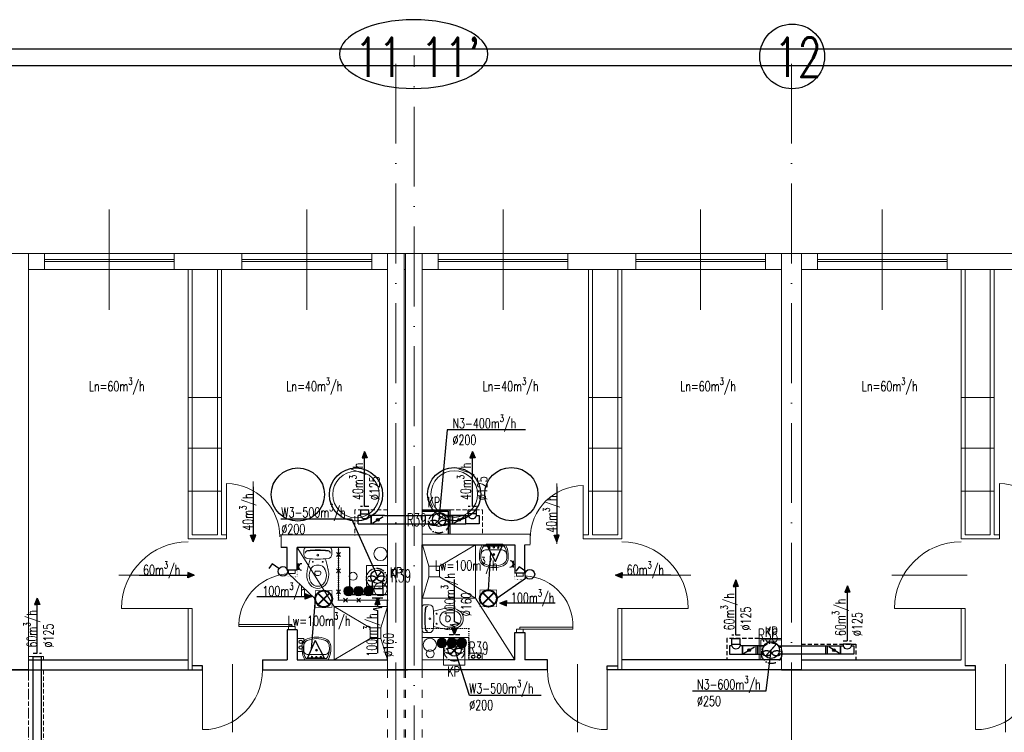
# Model space of a CAD drawing. Header units: millimetres. Extents: x -6513 to 30474, y -6915 to 65597.
# Tile 176 of 256: x 2362 to 3843, y 19778 to 20849. Entities that reach past the tile are written whole.
import ezdxf

# ---------------------------------------------------------------- set-up
doc = ezdxf.new("R2010")
doc.units = ezdxf.units.MM
for name, pattern in [('ACAD_ISO03W100', [30, 12, -18]), ('ACAD_ISO10W100', [18, 12, -3, 0, -3]), ('DASHED', [19.05, 12.7, -6.35]), ('DOT', [6.35, 0, -6.35])]:
    doc.linetypes.add(name, pattern=pattern)
doc.layers.get('0').update_dxf_attribs({"color": 8})
for name, color, linetype, lineweight in [('A_cienka', 8, 'Continuous', 5), ('A_linia przekroj', 8, 'Continuous', 25), ('A_osie', 8, 'ACAD_ISO10W100', 5), ('A_przerywana', 8, 'ACAD_ISO03W100', 5), ('A_widok', 8, 'Continuous', 13), ('CH-KS-WEWN-ISTN-PION-NR', 8, 'Continuous', 20), ('CH-KS-WEWN-PION', 8, 'Continuous', 20), ('CH-KS-WEWN-PION-NR', 8, 'Continuous', 25), ('CH-W-WEWN-INOX-PION', 8, 'Continuous', 20), ('CH-W-WEWN-INOX-PION-NR', 8, 'Continuous', 25), ('cieńkie', 8, 'Continuous', 9), ('DB-WM-nawiew-opis', 8, 'Continuous', 25), ('DB-WM-nawiew-opis-odnośnik', 8, 'Continuous', 30), ('DB-WM-wywiew-opis', 8, 'Continuous', 25), ('DB-WM-wywiew-opis-odnośnik', 8, 'Continuous', 30), ('DB_WM_nawiew', 8, 'Continuous', 30), ('DB_WM_wywiew', 8, 'Continuous', 30), ('DB_WM_ścianka nowa', 8, 'Continuous', 25), ('E_gniazda wtykowe', 1, 'Continuous', 30), ('E_oświetlenie', 1, 'Continuous', 30), ('E_technologia', 1, 'ACAD_ISO10W100', 30), ('noew ściany archwig', 8, 'Continuous', 9), ('R-TABELKA', 8, 'Continuous', 25), ('snitarne archwig nowe', 8, 'Continuous', 9), ('Stolarka ARCHWIG', 8, 'Continuous', 5), ('widokowe ARCHWIG', 8, 'Continuous', 5), ('wyburzenia', 8, 'DOT', 20), ('Ściany ARCHWIG', 8, 'Continuous', 30)]:
    doc.layers.add(name, color=color, linetype=linetype, lineweight=lineweight)
for name, color, linetype in [('A_obudowy', 8, 'Continuous'), ('DB_WM_nawiew-opis', 8, 'Continuous'), ('Tekst', 8, 'Continuous')]:
    doc.layers.add(name, color=color, linetype=linetype)
doc.styles.add('SIMPLEXD', font='SIMPLEX.SHX', dxfattribs={"width": 0.6})
doc.styles.get("Standard").update_dxf_attribs({"font": 'txt.shx', "width": 0.9})

# ---------------------------------------------------------------- blocks, each defined once
blk = doc.blocks.new('drzwi schem')
at = {"color": 252, "ltscale": 10}
blk.add_line((0.5, -0.093), (0.5, 1.04), dxfattribs=at)
at = {"color": 252}
blk.add_line((0, 0), (0, 1), dxfattribs=at)
blk.add_arc((0, 0), 1, 0, 90, dxfattribs=at)
blk = doc.blocks.new('klop oli 2')
at = {"layer": 'snitarne archwig nowe', "color": 252}
for p, q in [((0, 17.2), (0, 0)), ((3.8, 20.9), (10.5, 20.9)), ((0, -17.2), (0, 0)), ((3.8, 0), (3.8, 1)), ((3.8, 0), (3.8, -1)), ((38.9, 4.5), (37, 4.5)), ((38.9, -4.5), (37, -4.5)), ((3.8, -20.9), (10.5, -20.9))]:
    blk.add_line(p, q, dxfattribs=at)
for centre, radius in [((11.5, 0), 1.27), ((11.5, 0), 1.27), ((21.6, 7.5), 0.706), ((21.6, -7.5), 0.706)]:
    blk.add_circle(centre, radius, dxfattribs=at)
for centre, radius, start, end in [((3.8, 17.2), 3.76, 90, 180), ((144.9, 0), 141.2, 173.7281, 180), ((144.9, 0), 140.5, 173.6694, 180), ((8.4, 15), 3.76, 90, 173.7281), ((9, 15.1), 3.76, 100.2428, 173.7859), ((10.5, 14.9), 6.02, 6.7931, 90), ((-114.7, 0), 132.1, 0, 6.7931), ((80, -215.2), 235.3, 101.5744, 105.544), ((44.8, -39.8), 56.5, 94.3794, 102.2907), ((41.4, -8), 24.5, 51.2869, 92.3028), ((144.9, 0), 141.2, 180, 186.2719), ((144.9, 0), 140.5, 180, 186.3306), ((-114.7, 0), 132.1, 353.2069, 0), ((43.3, 0), 16.9, 173.7581, 180), ((43.3, 0), 16.9, 180, 186.2419), ((37.3, 0.7), 10.9, 117.4027, 173.7581), ((43.1, -10.6), 23.5, 101.6195, 117.4027), ((63.6, 0), 28.2, 173.3508, 180), ((63.6, 0), 28.2, 180, 186.6492), ((37, 3.1), 1.41, 90, 173.3508), ((42.4, -7.4), 20.3, 60.8839, 101.6195), ((38.9, 1.7), 2.82, 36.8699, 90), ((36.6, 0), 5.65, 0, 36.8699), ((36.6, 0), 5.65, 323.1301, 0), ((46.6, 0), 11.8, 0, 60.8839), ((46.6, 0), 11.8, 299.1161, 0), ((46.6, 0), 15.1, 0, 47.5638), ((46.6, 0), 15.1, 312.4362, 0), ((80, 215.2), 235.3, 254.456, 258.4256), ((37.3, -0.7), 10.9, 186.2419, 242.5973), ((43.1, 10.6), 23.5, 242.5973, 258.3805), ((37, -3.1), 1.41, 186.6492, 270), ((42.4, 7.4), 20.3, 258.3805, 299.1161), ((38.9, -1.7), 2.82, 270, 323.1301), ((41.4, 8), 24.5, 267.6972, 308.7131), ((3.8, -17.2), 3.76, 180, 270), ((8.4, -15), 3.76, 186.2719, 270), ((9, -15.1), 3.76, 186.2141, 259.7572), ((10.5, -14.9), 6.02, 270, 353.2069), ((44.8, 39.8), 56.5, 257.7093, 265.6206)]:
    blk.add_arc(centre, radius, start, end, dxfattribs=at)
blk = doc.blocks.new('umywalka oli2')
at = {"layer": 'snitarne archwig nowe', "color": 252}
for p, q in [((0, 17.6), (0, 0)), ((2, 15.4), (2, 0)), ((20.9, 21.6), (13.7, 21.6)), ((0, 0), (0, -17.6)), ((2, 0), (2, -15.4)), ((7.9, 0), (7.9, 10.8)), ((7.9, -10.8), (7.9, 0)), ((13.7, -21.6), (20.9, -21.6))]:
    blk.add_line(p, q, dxfattribs=at)
for centre, radius in [((4.1, 0), 1.11), ((4.5, 6.6), 0.994), ((14.5, 0), 1.48), ((14.5, 0), 0.946), ((4.5, -6.6), 0.994)]:
    blk.add_circle(centre, radius, dxfattribs=at)
for centre, radius, start, end in [((15.6, -9.9), 31.5, 93.3155, 119.5931), ((14.2, -1.1), 20.5, 88.5847, 126.5008), ((15.3, 12), 7.48, 91.7023, 188.8292), ((17.3, -1.9), 21.5, 82.9063, 97.0937), ((20.4, 10.2), 9.2, 23.1986, 92.7468), ((20.2, 9.5), 12.2, 20.9395, 86.4287), ((-1.2, 0), 33.1, 360, 24.6987), ((-1.2, 0), 33.1, 335.3013, 0), ((-3.2, 0), 37.4, 360, 21.6896), ((-3.2, 0), 37.4, 338.3104, 0), ((15.3, -12), 7.48, 171.1708, 268.2977), ((20.4, -10.2), 9.2, 267.2532, 336.8014), ((20.2, -9.5), 12.2, 273.5713, 339.0605), ((15.6, 9.9), 31.5, 240.4069, 266.6845), ((14.2, 1.1), 20.5, 233.4992, 271.4153), ((17.3, 1.9), 21.5, 262.9063, 277.0937)]:
    blk.add_arc(centre, radius, start, end, dxfattribs=at)
blk = doc.blocks.new('A$C2355049C')
at = {"layer": 'DB-WM-nawiew-opis-odnośnik'}
h = blk.add_hatch(color=256, dxfattribs=at)
h.paths.add_polyline_path([(0, -9.8), (3.9, -9.8), (0, 0)])
h.paths.add_polyline_path([(0, 0), (-3.9, -9.8), (0, -9.8)])
at = {"layer": 'DB-WM-nawiew-opis-odnośnik', "flags": 128}
for points in [[(0, 0), (-3.9, -9.8), (0, -9.8)], [(0, -82.9), (0, 0)], [(0, 0), (3.9, -9.8), (0, -9.8)]]:
    blk.add_lwpolyline(points, dxfattribs=at)
blk = doc.blocks.new('A$C620C4C60')
at = {"layer": 'DB-WM-wywiew-opis-odnośnik'}
h = blk.add_hatch(color=256, dxfattribs=at)
h.paths.add_polyline_path([(0, 0), (9.8, 3.9), (9.8, 0)])
h.paths.add_polyline_path([(9.8, 0), (9.8, -3.9), (0, 0)])
at = {"layer": 'DB-WM-wywiew-opis-odnośnik', "flags": 128}
for points in [[(0, 0), (9.8, 3.9), (9.8, 0)], [(0, 0), (12.1, 0)], [(0, 0), (9.8, -3.9), (9.8, 0)], [(12.1, 0), (14.4, -6.5), (16.6, 6.4), (18.9, 0)], [(18.9, 0), (82.9, 0)]]:
    blk.add_lwpolyline(points, dxfattribs=at)
blk = doc.blocks.new('raster')
at = {"layer": 'E_oświetlenie', "lineweight": 40}
for p, q in [((-21.2, 21.2), (21.2, -21.2)), ((21.2, 21.2), (-21.2, -21.2))]:
    blk.add_line(p, q, dxfattribs=at)
at = {"layer": 'E_oświetlenie', "const_width": 2}
blk.add_lwpolyline([(-30, -30), (30, -30), (30, 30), (-30, 30)], close=True, dxfattribs=at)
at = {"layer": 'E_oświetlenie', "lineweight": 40}
blk.add_circle((0, 0), 30, dxfattribs=at)
blk = doc.blocks.new('gw1')
at = {"layer": 'E_gniazda wtykowe'}
for p, q in [((99083.8, 55833.1), (99083.8, 55845.4)), ((99083.8, 55839.3), (99080.1, 55839.3))]:
    blk.add_line(p, q, dxfattribs=at)
blk.add_arc((99089.8, 55839), 6.04, 87.7958, 267.7958, dxfattribs=at)

msp = doc.modelspace()

# ---------------------------------------------------------------- hatches: boundary and pattern name
at = {"layer": 'CH-W-WEWN-INOX-PION'}
h = msp.add_hatch(color=256, dxfattribs=at)
h.paths.add_polyline_path([(2856.644, 19982.688, 0.41806339), (2863.915, 19989.864, 0.41806339), (2856.644, 19997.04)])
h.paths.add_polyline_path([(2856.644, 19997.04, 0.41037418), (2849.562, 19989.864, 0.41037418), (2856.644, 19982.688)])
h = msp.add_hatch(color=256, dxfattribs=at)
h.paths.add_polyline_path([(2871.644, 19982.688, 0.41806339), (2878.915, 19989.864, 0.41806339), (2871.644, 19997.04)])
h.paths.add_polyline_path([(2871.644, 19997.04, 0.41037418), (2864.562, 19989.864, 0.41037418), (2871.644, 19982.688)])
h = msp.add_hatch(color=256, dxfattribs=at)
h.paths.add_polyline_path([(2886.644, 19982.688, 0.41806339), (2893.915, 19989.864, 0.41806339), (2886.644, 19997.04)])
h.paths.add_polyline_path([(2886.644, 19997.04, 0.41037418), (2879.562, 19989.864, 0.41037418), (2886.644, 19982.688)])
h = msp.add_hatch(color=256, dxfattribs=at)
h.paths.add_polyline_path([(2997.176, 19919.135, 0.41806339), (2989.905, 19911.959, 0.41806339), (2997.176, 19904.784)])
h.paths.add_polyline_path([(2997.176, 19904.784, 0.41037418), (3004.258, 19911.959, 0.41037418), (2997.176, 19919.135)])
h = msp.add_hatch(color=256, dxfattribs=at)
h.paths.add_polyline_path([(3012.176, 19919.135, 0.41806339), (3004.905, 19911.959, 0.41806339), (3012.176, 19904.784)])
h.paths.add_polyline_path([(3012.176, 19904.784, 0.41037418), (3019.258, 19911.959, 0.41037418), (3012.176, 19919.135)])
h = msp.add_hatch(color=256, dxfattribs=at)
h.paths.add_polyline_path([(3027.176, 19919.135, 0.41806339), (3019.905, 19911.959, 0.41806339), (3027.176, 19904.784)])
h.paths.add_polyline_path([(3027.176, 19904.784, 0.41037418), (3034.258, 19911.959, 0.41037418), (3027.176, 19919.135)])
at = {"layer": 'DB_WM_nawiew'}
h = msp.add_hatch(color=256, dxfattribs=at)
edge = h.paths.add_edge_path()
edge.add_arc((2900.782, 20097.214), 2, 0, 360)
h = msp.add_hatch(color=256, dxfattribs=at)
edge = h.paths.add_edge_path()
edge.add_arc((3023.203, 20097.214), 2, 0, 360)
h = msp.add_hatch(color=256, dxfattribs=at)
edge = h.paths.add_edge_path()
edge.add_arc((3458.948, 19901.266), 2, 0, 360)
h = msp.add_hatch(color=256, dxfattribs=at)
edge = h.paths.add_edge_path()
edge.add_arc((3458.948, 19901.266), 2, 0, 360)
h = msp.add_hatch(color=256, dxfattribs=at)
edge = h.paths.add_edge_path()
edge.add_arc((3586.54, 19901.266), 2, 0, 360)
h = msp.add_hatch(color=256, dxfattribs=at)
edge = h.paths.add_edge_path()
edge.add_arc((3586.54, 19901.266), 2, 0, 360)

# ---------------------------------------------------------------- linework, layer by layer
at = {"layer": 'A_cienka', "ltscale": 10}
for p, q in [((2497.054, 20413.178), (2497.054, 20563.975)), ((2794.054, 20413.178), (2794.054, 20563.975)), ((3089.054, 20413.178), (3089.054, 20563.975)), ((3386.054, 20413.178), (3386.054, 20563.975)), ((3659.054, 20413.178), (3659.054, 20563.975))]:
    msp.add_line(p, q, dxfattribs=at)
at = {"layer": 'A_cienka'}
for p, q in [((-2776.446, 20497.577), (4647.554, 20497.577)), ((2594.554, 20488.577), (2399.554, 20488.577)), ((2696.554, 20488.577), (2891.554, 20488.577)), ((3186.554, 20488.577), (2991.554, 20488.577)), ((3288.554, 20488.577), (3483.554, 20488.577)), ((3756.554, 20488.577), (3561.554, 20488.577)), ((2375.554, 20473.577), (2915.554, 20473.577)), ((2594.554, 20485.577), (2399.554, 20485.577)), ((2696.554, 20485.577), (2891.554, 20485.577)), ((2940.554, 20473.577), (2942.554, 20473.577)), ((2967.554, 20473.577), (3507.554, 20473.577)), ((3186.554, 20485.577), (2991.554, 20485.577)), ((3288.554, 20485.577), (3483.554, 20485.577)), ((3537.554, 20473.577), (4077.554, 20473.577)), ((3756.554, 20485.577), (3561.554, 20485.577)), ((2615.554, 20281.172), (2665.554, 20281.172)), ((3267.554, 20281.172), (3217.554, 20281.172)), ((3777.554, 20281.172), (3827.554, 20281.172)), ((2615.554, 20205.091), (2665.554, 20205.091)), ((3267.554, 20205.091), (3217.554, 20205.091)), ((3777.554, 20205.091), (3827.554, 20205.091)), ((2615.554, 20140.281), (2665.554, 20140.281)), ((3267.554, 20140.281), (3217.554, 20140.281)), ((3777.554, 20140.281), (3827.554, 20140.281))]:
    msp.add_line(p, q, dxfattribs=at)
at = {"layer": 'A_linia przekroj'}
for p, q in [((2375.554, 19886.577), (2615.554, 19886.577)), ((2727.339, 19886.577), (2764.554, 19886.577)), ((2727.339, 19886.577), (2727.339, 19871.577)), ((3155.768, 19886.577), (3121.554, 19886.577)), ((3155.768, 19871.577), (3155.768, 19886.577)), ((3507.554, 19886.577), (3267.554, 19886.577)), ((3537.554, 19886.577), (3777.554, 19886.577)), ((2375.554, 19871.577), (2083.768, 19871.577)), ((2345.554, 19871.577), (2637.339, 19871.577)), ((2637.339, 19877.577), (2621.554, 19877.577)), ((2637.339, 19871.577), (2637.339, 19877.577)), ((2727.339, 19871.577), (2945.554, 19871.577)), ((3155.768, 19871.577), (2915.554, 19871.577)), ((3245.768, 19871.577), (3245.768, 19877.577)), ((3245.768, 19877.577), (3261.554, 19877.577)), ((3537.554, 19871.577), (3245.768, 19871.577)), ((3507.554, 19871.577), (3799.339, 19871.577)), ((3799.339, 19877.577), (3783.554, 19877.577)), ((3799.339, 19871.577), (3799.339, 19877.577))]:
    msp.add_line(p, q, dxfattribs=at)
at = {"layer": 'A_obudowy', "linetype": 'ByBlock'}
for p, q in [((2967.554, 20112.214), (3009.015, 20112.214)), ((2967.554, 20110.214), (3006.515, 20110.214)), ((3006.515, 20110.214), (3006.515, 20075.577)), ((3009.015, 20112.214), (3009.015, 20075.577))]:
    msp.add_line(p, q, dxfattribs=at)
at = {"layer": 'A_obudowy', "linetype": 'DASHED', "ltscale": 0.5}
for p, q in [((3425.642, 19918.774), (3425.642, 19886.577)), ((3537.554, 19910.266), (3619.195, 19910.266)), ((3619.195, 19910.266), (3619.195, 19886.695))]:
    msp.add_line(p, q, dxfattribs=at)
msp.add_lwpolyline([(3473.94, 19918.774), (3425.642, 19918.774)], dxfattribs=at)
at = {"layer": 'A_osie', "ltscale": 10}
for p, q in [((2928.054, 19042.134), (2928.054, 20794.193)), ((2955.554, 19157.547), (2955.554, 20795.68)), ((3522.744, 19042.134), (3522.744, 20794.193))]:
    msp.add_line(p, q, dxfattribs=at)
at = {"layer": 'A_przerywana', "linetype": 'DASHED', "ltscale": 0.5}
for p, q in [((2915.554, 20112.214), (2866.132, 20112.214)), ((2866.132, 20112.214), (2866.132, 20073.577)), ((3009.015, 20112.214), (3057.903, 20112.214)), ((3057.903, 20112.214), (3057.903, 20076.527)), ((2375.554, 19871.577), (2375.554, 19683.577)), ((2397.929, 19683.577), (2397.929, 19871.577))]:
    msp.add_line(p, q, dxfattribs=at)
at = {"layer": 'A_przerywana', "linetype": 'ByBlock'}
for p, q in [((3507.554, 19918.774), (3473.94, 19918.774)), ((3473.94, 19918.774), (3473.94, 19886.577)), ((3507.554, 19916.774), (3476.44, 19916.774)), ((3476.44, 19916.774), (3476.44, 19886.577))]:
    msp.add_line(p, q, dxfattribs=at)
at = {"layer": 'A_przerywana'}
for p, q in [((2375.554, 19871.577), (2375.554, 19683.577)), ((2915.554, 19871.577), (2915.554, 19683.577)), ((2940.554, 19871.577), (2940.554, 19683.577)), ((2942.554, 19871.577), (2942.554, 19683.577)), ((2967.554, 19871.577), (2967.554, 19683.577))]:
    msp.add_line(p, q, dxfattribs=at)
at = {"layer": 'A_przerywana', "linetype": 'DASHED', "ltscale": 0.5}
for points in [[(2382.429, 19891.577), (2375.554, 19891.577)], [(2394.929, 19891.577), (2397.929, 19891.577)], [(2397.929, 19886.577), (2397.929, 19891.577)]]:
    msp.add_lwpolyline(points, dxfattribs=at)
at = {"layer": 'A_widok', "ltscale": 5}
for p, q in [((2345.554, 20497.577), (2375.554, 20497.577)), ((2375.554, 19871.577), (2375.554, 20497.577)), ((2375.554, 19871.577), (2375.554, 20497.577)), ((2915.554, 20497.577), (2915.554, 19991.577)), ((2915.554, 20497.577), (2915.554, 19871.577)), ((2915.554, 20497.577), (2940.554, 20497.577)), ((2940.554, 20497.577), (2940.554, 19871.577)), ((2942.554, 20497.577), (2942.554, 19871.577)), ((2942.554, 20497.577), (2967.554, 20497.577)), ((2967.554, 20497.577), (2967.554, 19871.577)), ((3507.554, 20497.577), (3507.554, 20121.577)), ((3507.554, 20497.577), (3507.554, 19871.577)), ((3507.554, 20497.577), (3537.554, 20497.577)), ((3537.554, 20497.577), (3537.554, 19871.577)), ((2615.554, 20473.577), (2615.554, 20068.577)), ((2621.554, 20473.577), (2621.554, 20074.577)), ((2659.554, 20473.577), (2659.554, 20074.577)), ((2665.554, 20473.577), (2665.554, 20074.577)), ((3217.554, 20473.577), (3217.554, 20074.577)), ((3223.554, 20473.577), (3223.554, 20074.577)), ((3261.554, 20473.577), (3261.554, 20074.577)), ((3267.554, 20473.577), (3267.554, 20068.577)), ((3777.554, 20473.577), (3777.554, 20068.577)), ((3783.554, 20473.577), (3783.554, 20074.577)), ((3821.554, 20473.577), (3821.554, 20074.577)), ((3827.554, 20473.577), (3827.554, 20074.577)), ((2621.554, 20074.577), (2659.554, 20074.577)), ((2665.554, 20074.577), (2673.46, 20074.577)), ((2673.46, 20068.577), (2673.46, 20074.577)), ((2753.46, 20074.577), (2915.554, 20074.577)), ((2755.46, 20055.577), (2755.46, 20074.577)), ((3129.647, 20075.577), (2967.554, 20075.577)), ((3129.647, 20060.577), (3129.647, 20075.577)), ((3217.554, 20074.577), (3209.647, 20074.577)), ((3209.647, 20068.577), (3209.647, 20074.577)), ((3261.554, 20074.577), (3223.554, 20074.577)), ((3783.554, 20074.577), (3821.554, 20074.577)), ((3827.554, 20074.577), (3835.46, 20074.577)), ((3835.46, 20068.577), (3835.46, 20074.577)), ((2615.554, 20068.577), (2673.46, 20068.577)), ((3129.647, 20059.577), (3121.554, 20059.577)), ((3267.554, 20068.577), (3209.647, 20068.577)), ((3777.554, 20068.577), (3835.46, 20068.577)), ((2615.554, 19871.577), (2615.554, 19963.993)), ((2615.554, 19963.993), (2621.554, 19963.993)), ((2621.554, 19871.577), (2621.554, 19963.993)), ((3261.554, 19871.577), (3261.554, 19963.993)), ((3261.554, 19963.993), (3267.554, 19963.993)), ((3267.554, 19871.577), (3267.554, 19963.993)), ((3777.554, 19886.577), (3777.554, 19963.993)), ((3777.554, 19963.993), (3783.554, 19963.993)), ((3783.554, 19877.577), (3783.554, 19963.993))]:
    msp.add_line(p, q, dxfattribs=at)
for points in [[(2375.554, 20473.577), (2399.554, 20473.577), (2399.554, 20497.577), (2375.554, 20497.577)], [(2594.554, 20497.577), (2696.554, 20497.577), (2696.554, 20473.577), (2594.554, 20473.577)], [(2915.554, 20473.577), (2891.554, 20473.577), (2891.554, 20497.577), (2915.554, 20497.577)], [(2967.554, 20473.577), (2991.554, 20473.577), (2991.554, 20497.577), (2967.554, 20497.577)], [(3186.554, 20497.577), (3288.554, 20497.577), (3288.554, 20473.577), (3186.554, 20473.577)], [(3507.554, 20473.577), (3483.554, 20473.577), (3483.554, 20497.577), (3507.554, 20497.577)], [(3537.554, 20473.577), (3561.554, 20473.577), (3561.554, 20497.577), (3537.554, 20497.577)], [(3756.554, 20497.577), (3858.554, 20497.577), (3858.554, 20473.577), (3756.554, 20473.577)]]:
    msp.add_lwpolyline(points, close=True, dxfattribs=at)
at = {"layer": 'CH-KS-WEWN-ISTN-PION-NR', "extrusion": (-1.29885e-05, -7.54363e-06, 1)}
for centre in [(2868.01, 20135.213, -0.189), (3015.654, 20135.916, -0.191)]:
    msp.add_circle(centre, 35, dxfattribs=at)
at = {"layer": 'CH-KS-WEWN-PION', "extrusion": (-1.29885e-05, -7.54363e-06, 1)}
for centre in [(2904.882, 20045.932, -0.189), (2904.882, 19992.625, -0.189)]:
    msp.add_circle(centre, 9.967, dxfattribs=at)
at = {"layer": 'CH-KS-WEWN-PION', "extrusion": (-1.29885e-05, 7.54363e-06, 1)}
msp.add_circle((2978.938, 19909.199, 0.111), 9.967, dxfattribs=at)
at = {"layer": 'CH-KS-WEWN-PION-NR', "extrusion": (-1.29885e-05, -7.54363e-06, 1)}
for centre in [(3015.654, 20135.916, -0.191), (2868.01, 20135.213, -0.189)]:
    msp.add_circle(centre, 40, dxfattribs=at)
at = {"layer": 'CH-W-WEWN-INOX-PION'}
for centre in [(2856.739, 19989.864), (2871.739, 19989.864), (2886.739, 19989.864), (2997.082, 19911.959), (3012.082, 19911.959), (3027.082, 19911.959)]:
    msp.add_circle(centre, 7.176, dxfattribs=at)
at = {"layer": 'CH-W-WEWN-INOX-PION-NR', "ltscale": 10, "extrusion": (-1.29885e-05, -7.54363e-06, 1)}
for centre in [(3101.494, 20135.916, -0.192), (2780.505, 20135.152, -0.188)]:
    msp.add_circle(centre, 40, dxfattribs=at)
at = {"layer": 'cieńkie'}
for p, q in [((2883.554, 20028.577), (2915.554, 20028.577)), ((2883.554, 19997.577), (2883.554, 20028.577)), ((2886.054, 20028.577), (2913.054, 20028.577)), ((2915.554, 20028.577), (2915.554, 19997.577)), ((2915.554, 19997.577), (2915.554, 20011.577)), ((2883.554, 19997.577), (2897.554, 19997.577)), ((2915.554, 19997.577), (2883.554, 19997.577)), ((2892.554, 19997.577), (2906.554, 19997.577)), ((2999.689, 19909.577), (3031.689, 19909.577)), ((2999.689, 19878.577), (2999.689, 19909.577)), ((3002.189, 19909.577), (3029.189, 19909.577)), ((3031.689, 19909.577), (3031.689, 19878.577)), ((3031.689, 19878.577), (3031.689, 19892.577)), ((2999.689, 19878.577), (3013.689, 19878.577)), ((3031.689, 19878.577), (2999.689, 19878.577)), ((3008.689, 19878.577), (3022.689, 19878.577))]:
    msp.add_line(p, q, dxfattribs=at)
for centre in [(2863.49, 20012.263), (2979.49, 19895.763)]:
    msp.add_circle(centre, 6, dxfattribs=at)
at = {"layer": 'DB-WM-nawiew-opis'}
for points in [[(3122.724, 20232.349), (3004.905, 20232.349), (2992.739, 20097.214)], [(3373.706, 19839.781), (3484.705, 19839.781), (3491.948, 19901.267)]]:
    msp.add_lwpolyline(points, dxfattribs=at)
at = {"layer": 'DB-WM-wywiew-opis'}
for points in [[(2755.006, 20098.797), (2861.458, 20098.797), (2900.054, 20011.577)], [(3146.47, 19832.764), (3038.744, 19832.764), (3016.345, 19901.946)]]:
    msp.add_lwpolyline(points, dxfattribs=at)
at = {"layer": 'DB_WM_nawiew', "linetype": 'DASHED', "ltscale": 0.5}
for points in [[(2887.182, 20117.214), (2874.682, 20117.214)], [(3049.303, 20117.215), (3036.803, 20117.215)], [(3445.348, 19923.781), (3432.848, 19923.781)], [(3445.348, 19923.781), (3432.848, 19923.781)], [(3600.14, 19915.122), (3612.64, 19915.122)], [(3600.14, 19915.122), (3612.64, 19915.122)], [(2382.429, 19896.577), (2394.929, 19896.577)]]:
    msp.add_lwpolyline(points, dxfattribs=at)
at = {"layer": 'DB_WM_nawiew'}
for points in [[(2871.082, 20090.964), (2890.782, 20090.964), (2890.782, 20103.464), (2887.182, 20103.464)], [(2871.082, 20090.964), (2871.082, 20103.464)], [(2874.682, 20103.464), (2871.082, 20103.464)], [(2874.682, 20112.214), (2887.182, 20112.214)], [(2874.682, 20112.214), (2874.682, 20106.214)], [(2874.682, 20103.464), (2874.682, 20106.214), (2887.182, 20106.214), (2887.182, 20103.464)], [(2887.182, 20106.214), (2887.182, 20112.214)], [(2910.782, 20103.464), (2890.782, 20103.464), (2890.782, 20090.964), (2972.169, 20090.964)], [(2892.554, 20092.071), (2908.675, 20102.146)], [(2910.782, 20103.464), (2972.169, 20103.464)], [(2984.863, 20103.464), (2972.169, 20103.464), (2972.169, 20090.964), (2984.863, 20090.964)], [(2985.803, 20090.009), (2999.674, 20104.418)], [(3000.509, 20090.964), (3013.203, 20090.964), (3013.203, 20103.464), (3000.509, 20103.464)], [(3005.121, 20103.464), (3033.203, 20103.464)], [(3033.203, 20103.464), (3013.203, 20103.464), (3013.203, 20090.964), (3033.203, 20090.964)], [(3014.974, 20092.071), (3031.095, 20102.146)], [(3052.903, 20090.964), (3033.203, 20090.964), (3033.203, 20103.464), (3036.803, 20103.464)], [(3036.803, 20106.214), (3036.803, 20112.214)], [(3036.803, 20112.214), (3049.303, 20112.214)], [(3049.303, 20103.464), (3049.303, 20106.214), (3036.803, 20106.214), (3036.803, 20103.464)], [(3049.303, 20106.214), (3049.303, 20112.214)], [(3049.303, 20103.464), (3052.903, 20103.464), (3052.903, 20090.964)], [(3005.121, 20090.964), (3033.203, 20090.964)], [(3432.848, 19910.266), (3432.848, 19918.781)], [(3432.848, 19918.781), (3445.348, 19918.781)], [(3432.848, 19910.266), (3432.848, 19916.26)], [(3432.848, 19907.516), (3432.848, 19910.266), (3445.348, 19910.266), (3445.348, 19907.516)], [(3432.848, 19907.516), (3432.848, 19910.266), (3445.348, 19910.266), (3445.348, 19907.516)], [(3445.348, 19910.266), (3445.348, 19918.781)], [(3445.348, 19910.266), (3445.348, 19916.26)], [(3483.646, 19891.912), (3500.25, 19910.621)], [(3612.64, 19907.516), (3612.64, 19910.266), (3600.14, 19910.266), (3600.14, 19907.516)], [(3612.64, 19907.516), (3612.64, 19910.266), (3600.14, 19910.266), (3600.14, 19907.516)], [(3429.248, 19895.016), (3448.948, 19895.016), (3448.948, 19907.516), (3445.348, 19907.516)], [(3432.848, 19907.516), (3429.248, 19907.516), (3429.248, 19895.016)], [(3429.248, 19895.016), (3448.948, 19895.016), (3448.948, 19907.516), (3445.348, 19907.516)], [(3432.848, 19907.516), (3429.248, 19907.516), (3429.248, 19895.016)], [(3468.948, 19907.516), (3448.948, 19907.516), (3448.948, 19895.016), (3476.954, 19895.016)], [(3468.948, 19907.516), (3448.948, 19907.516), (3448.948, 19895.016), (3476.954, 19895.016)], [(3450.719, 19896.123), (3466.84, 19906.198)], [(3450.719, 19896.123), (3466.84, 19906.198)], [(3478.948, 19907.516), (3468.948, 19907.516), (3468.948, 19895.016), (3478.948, 19895.016)], [(3478.948, 19907.516), (3468.948, 19907.516), (3468.948, 19895.016), (3478.948, 19895.016)], [(3481.123, 19907.516), (3471.448, 19907.516), (3471.448, 19895.016), (3481.123, 19895.016)], [(3481.123, 19907.516), (3471.448, 19907.516), (3471.448, 19895.016), (3481.123, 19895.016)], [(3475.054, 19907.516), (3481.113, 19907.516)], [(3481.114, 19895.016), (3478.948, 19895.016)], [(3485.31, 19893.787), (3498.586, 19908.746)], [(3502.783, 19907.516), (3574.04, 19907.516), (3574.04, 19895.016), (3502.781, 19895.016)], [(3564.365, 19907.516), (3574.04, 19907.516), (3574.04, 19895.016), (3564.365, 19895.016)], [(3566.54, 19907.516), (3576.54, 19907.516), (3576.54, 19895.016), (3566.54, 19895.016)], [(3566.54, 19907.516), (3576.54, 19907.516), (3576.54, 19895.016), (3566.54, 19895.016)], [(3576.54, 19907.516), (3596.54, 19907.516), (3596.54, 19895.016), (3568.534, 19895.016)], [(3576.54, 19907.516), (3596.54, 19907.516), (3596.54, 19895.016), (3568.534, 19895.016)], [(3594.769, 19896.123), (3578.648, 19906.198)], [(3594.769, 19896.123), (3578.648, 19906.198)], [(3616.24, 19895.016), (3596.54, 19895.016), (3596.54, 19907.516), (3600.14, 19907.516)], [(3616.24, 19895.016), (3596.54, 19895.016), (3596.54, 19907.516), (3600.14, 19907.516)], [(3612.64, 19907.516), (3616.24, 19907.516), (3616.24, 19895.016)], [(3612.64, 19907.516), (3616.24, 19907.516), (3616.24, 19895.016)], [(2382.429, 19674.967), (2382.429, 19891.577)], [(2382.429, 19891.577), (2394.929, 19891.577)], [(2394.929, 19674.967), (2394.929, 19891.577)]]:
    msp.add_lwpolyline(points, dxfattribs=at)
at = {"layer": 'DB_WM_nawiew', "color": 1}
for centre, radius in [((2992.739, 20097.214), 10), ((3491.948, 19901.267), 12.508)]:
    msp.add_circle(centre, radius, dxfattribs=at)
at = {"layer": 'DB_WM_nawiew'}
for centre in [(2900.782, 20097.214), (3023.203, 20097.214), (3458.948, 19901.266), (3458.948, 19901.266), (3586.54, 19901.266), (3586.54, 19901.266)]:
    msp.add_circle(centre, 2, dxfattribs=at)
for centre in [(2880.932, 20105.694), (3043.053, 20105.694), (3439.098, 19909.746), (3439.098, 19909.746), (3606.39, 19909.746), (3606.39, 19909.746)]:
    msp.add_arc(centre, 6.636, 199.636833, 340.363167, dxfattribs=at)
at = {"layer": 'DB_WM_wywiew'}
for points in [[(2893.863, 20003.723), (2906.556, 20019.174)], [(2892.089, 20005.515), (2892.089, 19994.002), (2908.089, 19994.002), (2908.089, 20005.557)], [(2908.089, 19995.966), (2908.089, 19984.502), (2892.089, 19984.502), (2892.089, 19995.67)], [(2908.089, 19979.502), (2892.089, 19979.502)], [(3008.189, 19908.073), (3008.189, 19920.421), (3024.189, 19920.421), (3024.189, 19908.073)], [(3024.189, 19908.073), (3024.189, 19916.173), (3008.189, 19916.173), (3008.189, 19908.073)], [(3009.999, 19894.22), (3022.691, 19909.671)]]:
    msp.add_lwpolyline(points, dxfattribs=at)
at = {"layer": 'DB_WM_wywiew', "linetype": 'DASHED', "ltscale": 0.5}
msp.add_lwpolyline([(3008.189, 19924.681), (3024.189, 19924.681)], dxfattribs=at)
at = {"layer": 'DB_WM_wywiew', "color": 1}
for centre in [(2900.054, 20011.577), (3016.189, 19902.073), (3016.189, 19902.073)]:
    msp.add_circle(centre, 10, dxfattribs=at)
at = {"layer": 'DB_WM_ścianka nowa'}
for points in [[(2838.762, 20048.013), (2844.664, 20042.023)], [(2844.664, 20048.013), (2838.762, 20042.023)], [(2858.417, 20055.565), (2841.554, 20055.577)], [(2858.417, 20055.565), (2858.417, 19984.502)], [(2838.629, 20023.543), (2844.531, 20017.553)], [(2844.531, 20023.543), (2838.629, 20017.553)], [(2838.672, 19991.723), (2844.574, 19985.733)], [(2844.574, 19991.723), (2838.672, 19985.733)], [(2915.548, 19984.502), (2858.417, 19984.502)], [(2849.246, 19979.572), (2855.147, 19973.582)], [(2855.147, 19979.572), (2849.246, 19973.582)], [(2869.027, 19979.572), (2874.929, 19973.582)], [(2874.929, 19979.572), (2869.027, 19973.582)], [(2897.774, 19979.572), (2903.676, 19973.582)], [(2903.676, 19979.572), (2897.774, 19973.582)]]:
    msp.add_lwpolyline(points, dxfattribs=at)
at = {"layer": 'DB_WM_ścianka nowa', "color": 0, "extrusion": (0, 0, -1)}
msp.add_ellipse((2954.702, 20797.72), major_axis=(111.531, 0), ratio=0.46389876, dxfattribs=at)
at = {"layer": 'E_oświetlenie'}
for p, q in [((3077.51, 20034.422), (3063.97, 20060.475)), ((3088.753, 20060.12), (3063.97, 20060.475)), ((3077.51, 20034.422), (3088.753, 20060.12)), ((3066.954, 19991.592), (3070.74, 20047.449)), ((2741.803, 20030.874), (2737.102, 20024.098)), ((2752.095, 20023.734), (2741.803, 20030.874)), ((2806.806, 19978.198), (2766.743, 20016.262)), ((3113.119, 20026.599), (3108.417, 20019.822)), ((3123.411, 20019.458), (3113.119, 20026.599)), ((3124.285, 20010.153), (3079.554, 19978.992)), ((2806.806, 19978.198), (2800.795, 19902.611)), ((2806.416, 19915.459), (2795.173, 19889.762)), ((2806.416, 19915.459), (2819.956, 19889.406)), ((2795.173, 19889.762), (2819.956, 19889.406))]:
    msp.add_line(p, q, dxfattribs=at)
at = {"layer": 'E_oświetlenie', "const_width": 1.05}
for points in [[(3063.97, 20060.475), (3077.51, 20034.422), (3088.753, 20060.12)], [(2819.956, 19889.406), (2806.416, 19915.459), (2795.173, 19889.762)]]:
    msp.add_lwpolyline(points, close=True, dxfattribs=at)
at = {"layer": 'E_oświetlenie'}
for centre in [(2758.054, 20019.6), (3129.369, 20015.325)]:
    msp.add_circle(centre, 7.252, dxfattribs=at)
at = {"layer": 'E_technologia'}
for p, q in [((2991.183, 20094.092), (2993.587, 20091.313)), ((2993.587, 20094.092), (2991.183, 20091.313)), ((2897.813, 20010.303), (2900.217, 20007.524)), ((2900.217, 20010.303), (2897.813, 20007.524)), ((3014.51, 19901.585), (3016.915, 19898.806)), ((3016.915, 19901.585), (3014.51, 19898.806)), ((3491.721, 19897.929), (3494.125, 19895.15)), ((3494.125, 19897.929), (3491.721, 19895.15))]:
    msp.add_line(p, q, dxfattribs=at)
for centre in [(2992.385, 20092.702), (2899.015, 20008.913), (3015.712, 19900.195), (3492.923, 19896.54)]:
    msp.add_circle(centre, 15.427, dxfattribs=at)
for centre, start_param, end_param in [((2984.758, 20092.702), 3.54986568, 9.01650493), ((3000.012, 20092.702), 0.40827303, 5.87491228), ((2891.388, 20008.913), 3.54986568, 9.01650493), ((2906.642, 20008.913), 0.40827303, 5.87491228), ((3008.086, 19900.195), 3.54986568, 9.01650493), ((3023.339, 19900.195), 0.40827303, 5.87491228), ((3485.296, 19896.54), 3.54986568, 9.01650493), ((3500.55, 19896.54), 0.40827303, 5.87491228)]:
    msp.add_ellipse(centre, major_axis=(-7, 0), ratio=0.5, start_param=start_param, end_param=end_param, dxfattribs=at)
at = {"layer": 'noew ściany archwig'}
for p, q in [((2841.554, 20055.577), (2841.554, 19976.577)), ((2841.554, 19976.577), (2915.554, 19976.577)), ((3033.554, 19920.421), (2967.554, 19920.421)), ((3033.554, 19920.421), (3037.554, 19920.421)), ((3037.554, 19920.421), (3037.554, 19886.577))]:
    msp.add_line(p, q, dxfattribs=at)
at = {"layer": 'R-TABELKA'}
for p, q in [((-3136.084, 20805.732), (8327.828, 20805.732)), ((-3011.084, 20780.732), (8302.828, 20780.732))]:
    msp.add_line(p, q, dxfattribs=at)
at = {"layer": 'snitarne archwig nowe'}
for p, q in [((2835.397, 19966.733), (2779.554, 20055.577)), ((3047.71, 19979.421), (3106.554, 19886.577))]:
    msp.add_line(p, q, dxfattribs=at)
for points in [[(2967.554, 19979.421), (3047.71, 19979.421), (3047.71, 20059.577)], [(2977.71, 20027.421), (2967.71, 20059.421)], [(2993.71, 20027.421), (3047.71, 20059.421)], [(2977.71, 20011.421), (2967.71, 19979.421)], [(2993.71, 20011.421), (3047.71, 19979.421)], [(2835.397, 19886.577), (2835.397, 19966.733), (2915.554, 19966.733)], [(2889.397, 19934.733), (2835.397, 19966.733)], [(2905.397, 19934.733), (2915.397, 19966.733)], [(2889.397, 19918.733), (2835.397, 19886.733)], [(2905.397, 19918.733), (2915.397, 19886.733)]]:
    msp.add_lwpolyline(points, dxfattribs=at)
for points in [[(2977.71, 20011.421), (2993.71, 20011.421), (2993.71, 20027.421), (2977.71, 20027.421)], [(2905.397, 19934.733), (2889.397, 19934.733), (2889.397, 19918.733), (2905.397, 19918.733)]]:
    msp.add_lwpolyline(points, close=True, dxfattribs=at)
at = {"layer": 'Stolarka ARCHWIG'}
for p, q in [((2691.743, 19936.577), (2691.743, 19939.577)), ((2691.743, 19939.577), (2771.743, 19939.577)), ((2691.743, 19939.577), (2691.743, 19936.577)), ((2771.743, 19939.577), (2771.743, 19936.577)), ((2771.743, 19936.577), (2691.743, 19936.577)), ((3194.054, 19935.577), (3114.054, 19935.577)), ((3114.054, 19935.577), (3114.054, 19932.577)), ((3114.054, 19932.577), (3194.054, 19932.577)), ((3194.054, 19932.577), (3194.054, 19935.577))]:
    msp.add_line(p, q, dxfattribs=at)
for points in [[(2771.743, 20016.577), (2766.743, 20016.577), (2766.743, 20021.577), (2776.743, 20021.577), (2776.743, 20016.577), (2769.243, 20016.577)], [(3114.054, 20012.577), (3119.054, 20012.577), (3119.054, 20017.577), (3109.054, 20017.577), (3109.054, 20012.577), (3116.554, 20012.577)], [(3114.054, 20012.577), (3119.054, 20012.577), (3119.054, 20017.577), (3109.054, 20017.577), (3109.054, 20012.577), (3116.554, 20012.577)], [(2771.743, 19931.577), (2766.743, 19931.577), (2766.743, 19936.577), (2776.743, 19936.577), (2776.743, 19931.577), (2769.243, 19931.577)], [(3114.054, 19927.577), (3119.054, 19927.577), (3119.054, 19932.577), (3109.054, 19932.577), (3109.054, 19927.577), (3116.554, 19927.577)]]:
    msp.add_lwpolyline(points, dxfattribs=at)
for centre, radius, start, end in [((2771.642, 19936.623), 79.953, 89.92751, 177.883109), ((3119.131, 19937.794), 74.955, 358.305166, 93.884215)]:
    msp.add_arc(centre, radius, start, end, dxfattribs=at)
at = {"layer": 'Tekst'}
msp.add_circle((3523.771, 20794.193), 48.725, dxfattribs=at)
at = {"layer": 'widokowe ARCHWIG'}
for p, q in [((2789.554, 19918.503), (2779.554, 19918.503)), ((2789.554, 19899.277), (2789.554, 19918.503)), ((2789.554, 19899.277), (2779.554, 19899.277)), ((3057.554, 19896.577), (3037.554, 19896.577)), ((3037.554, 19896.577), (3037.554, 19886.577)), ((3057.554, 19886.577), (3057.554, 19896.577)), ((2967.554, 19886.577), (3057.554, 19886.577)), ((2967.554, 19871.577), (3018.554, 19871.577)), ((2967.554, 19871.577), (3018.554, 19871.577))]:
    msp.add_line(p, q, dxfattribs=at)
at = {"layer": 'wyburzenia', "ltscale": 0.5}
for p, q in [((2841.554, 19976.577), (2841.554, 20055.577)), ((2915.554, 19976.577), (2841.554, 19976.577)), ((3037.554, 19933.577), (2967.554, 19933.577)), ((3037.554, 19886.577), (3037.554, 19933.577))]:
    msp.add_line(p, q, dxfattribs=at)
at = {"layer": 'wyburzenia', "ltscale": 0.2}
for points in [[(2764.554, 20021.577), (2779.554, 20021.577), (2779.554, 20011.577), (2764.554, 20011.577)], [(3106.554, 20017.577), (3121.554, 20017.577), (3121.554, 20007.577), (3106.554, 20007.577)]]:
    msp.add_lwpolyline(points, close=True, dxfattribs=at)
at = {"layer": 'Ściany ARCHWIG'}
for p, q in [((2967.554, 19933.577), (2967.554, 20059.577)), ((2967.554, 20059.577), (3106.554, 20059.577)), ((3106.554, 20059.577), (3106.554, 20017.577)), ((3121.554, 20017.577), (3121.554, 20059.577)), ((2764.554, 20055.577), (2755.46, 20055.577)), ((2764.554, 20021.577), (2764.554, 20055.577)), ((2841.554, 20055.577), (2779.554, 20055.577)), ((2779.554, 20021.577), (2779.554, 20055.577)), ((2779.554, 20021.577), (2764.554, 20021.577)), ((3106.554, 20017.577), (3121.554, 20017.577)), ((3106.554, 20017.577), (3121.554, 20017.577)), ((2915.554, 19886.577), (2915.554, 19976.577)), ((2779.554, 19931.577), (2764.554, 19931.577)), ((2764.554, 19931.577), (2764.554, 19886.577)), ((2779.554, 19931.577), (2779.554, 19886.577)), ((3106.554, 19886.577), (3106.554, 19927.577)), ((3106.554, 19927.577), (3121.554, 19927.577)), ((3121.554, 19927.577), (3121.554, 19886.577)), ((2779.554, 19886.577), (2915.554, 19886.577)), ((3106.554, 19886.577), (3037.554, 19886.577))]:
    msp.add_line(p, q, dxfattribs=at)
for centre in [(2784.89, 19913.673), (2784.89, 19905.156), (3044.206, 19891.24), (3052.723, 19891.24)]:
    msp.add_circle(centre, 2.5, dxfattribs=at)

# ---------------------------------------------------------------- block references
at = {"layer": 'A_cienka', "yscale": 80, "zscale": 80}
for p, xscale in [((2673.46, 20071.577), 80), ((3209.647, 20068.577), -80), ((3835.46, 20071.577), 80)]:
    msp.add_blockref('drzwi schem', p, dxfattribs=dict(at, xscale=xscale))
at = {"layer": 'A_cienka', "yscale": 100, "zscale": 100}
for p, xscale, rotation in [((2615.554, 19963.993), 100, 90), ((3267.554, 19963.993), -100, 270), ((3777.554, 19963.993), 100, 90)]:
    msp.add_blockref('drzwi schem', p, dxfattribs=dict(at, xscale=xscale, rotation=rotation))
at = {"layer": 'A_widok', "ltscale": 5, "yscale": 90, "zscale": 90}
for p, xscale, rotation in [((2637.339, 19871.577), -90, 180), ((3245.768, 19871.577), 90, 179.9999999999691), ((3799.339, 19871.577), -90, 180)]:
    msp.add_blockref('drzwi schem', p, dxfattribs=dict(at, xscale=xscale, rotation=rotation))
at = {"layer": 'DB_WM_nawiew', "xscale": -1}
for p in [(2880.932, 20200.149), (3438.793, 20006.717), (3438.793, 20006.717)]:
    msp.add_blockref('A$C2355049C', p, dxfattribs=at)
at = {"layer": 'DB_WM_nawiew'}
for p in [(3043.053, 20200.15), (3606.695, 19998.058), (3606.695, 19998.058), (2388.679, 19979.513)]:
    msp.add_blockref('A$C2355049C', p, dxfattribs=at)
for p, rotation in [((2713.46, 20064.154), 180), ((3169.647, 20064.154), 180), ((3258.275, 20013.993), 90), ((3084.333, 19971.858), 90)]:
    msp.add_blockref('A$C2355049C', p, dxfattribs=dict(at, rotation=rotation))
at = {"layer": 'DB_WM_nawiew', "xscale": -1, "rotation": 270}
for p in [(2624.803, 20013.993), (2801.57, 19981.984)]:
    msp.add_blockref('A$C2355049C', p, dxfattribs=at)
at = {"layer": 'DB_WM_wywiew', "xscale": -1}
for p, rotation in [((3016.189, 19924.681), 270), ((2900.089, 19979.502), 89.99999999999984)]:
    msp.add_blockref('A$C620C4C60', p, dxfattribs=dict(at, rotation=rotation))
at = {"layer": 'E_oświetlenie', "zscale": 0.7874999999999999}
for p, xscale, yscale, rotation in [((-76178.48, -22251.187), 0.7875000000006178, 0.7874999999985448, 358.7624398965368), ((82064.329, 62308.389), 0.7875000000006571, 0.7875000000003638, 178.7624398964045)]:
    msp.add_blockref('gw1', p, dxfattribs=dict(at, xscale=xscale, yscale=yscale, rotation=rotation))
at = {"layer": 'E_oświetlenie', "lineweight": 40, "xscale": 0.4199999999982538, "yscale": 0.4200000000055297, "zscale": 0.4199999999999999, "rotation": 180}
for p in [(2819.406, 19978.198), (3066.954, 19978.992)]:
    msp.add_blockref('raster', p, dxfattribs=at)
at = {"layer": 'noew ściany archwig', "rotation": 270}
msp.add_blockref('umywalka oli2', (3075.188, 20059.723), dxfattribs=at)
at = {"layer": 'noew ściany archwig', "xscale": -1, "rotation": 270}
msp.add_blockref('umywalka oli2', (2808.426, 19886.583), dxfattribs=at)
at = {"layer": 'snitarne archwig nowe', "rotation": 270}
msp.add_blockref('klop oli 2', (2810.554, 20055.577), dxfattribs=at)
at = {"layer": 'snitarne archwig nowe'}
msp.add_blockref('klop oli 2', (2967.554, 19948.421), dxfattribs=at)

# ---------------------------------------------------------------- texts
at = {"layer": 'DB-WM-nawiew-opis', "char_height": 15, "width": 37.14159, "attachment_point": 1}
for s, insert in [('\\A1;{\\Fsimplex|c238;\\W0.7;N3-400m\\H0.7x;\\S3^ ;\\H1.4286x;/h\\P%%C200}', (3013.035, 20254.911)), ('\\A1;{\\Fsimplex|c238;\\W0.7;60m\\H0.7x;\\S3^ ;\\H1.4286x;/h}', (2547.793, 20034.524)), ('\\A1;{\\Fsimplex|c238;\\W0.7;60m\\H0.7x;\\S3^ ;\\H1.4286x;/h}', (3274.77, 20034.524)), ('\\A1;{\\Fsimplex|c238;\\W0.7;100m\\H0.7x;\\S3^ ;\\H1.4286x;/h}', (2727.315, 20002.515)), ('\\A1;{\\Fsimplex|c238;\\W0.7;100m\\H0.7x;\\S3^ ;\\H1.4286x;/h}', (3100.829, 19992.39)), ('\\A1;{\\Fsimplex|c238;\\W0.7;N3-600m\\H0.7x;\\S3^ ;\\H1.4286x;/h\\P%%C250}', (3380.681, 19862.207))]:
    msp.add_mtext(s, dxfattribs=dict(at, insert=insert))
at = {"layer": 'DB-WM-nawiew-opis', "char_height": 15, "width": 37.14159, "attachment_point": 1, "rotation": 90}
for s, insert in [('\\A1;{\\Fsimplex|c238;\\W0.7;40m\\H0.7x;\\S3^ ;\\H1.4286x;/h\\P%%C125}', (2858.351, 20126.776)), ('\\A1;{\\Fsimplex|c238;\\W0.7;40m\\H0.7x;\\S3^ ;\\H1.4286x;/h\\P%%C125}', (3020.3, 20126.776)), ('\\A1;{\\Fsimplex|c238;\\W0.7;40m\\H0.7x;\\S3^ ;\\H1.4286x;/h}', (2692.929, 20080.649)), ('\\A1;{\\Fsimplex|c238;\\W0.7;40m\\H0.7x;\\S3^ ;\\H1.4286x;/h}', (3149.115, 20077.649)), ('\\A1;{\\Fsimplex|c238;\\W0.7;60m\\H0.7x;\\S3^ ;\\H1.4286x;/h\\P%%C125}', (3416.517, 19930.744)), ('\\A1;{\\Fsimplex|c238;\\W0.7;60m\\H0.7x;\\S3^ ;\\H1.4286x;/h\\P%%C125}', (3416.517, 19930.744)), ('\\A1;{\\Fsimplex|c238;\\W0.7;60m\\H0.7x;\\S3^ ;\\H1.4286x;/h\\P%%C125}', (3583.736, 19922.289)), ('\\A1;{\\Fsimplex|c238;\\W0.7;60m\\H0.7x;\\S3^ ;\\H1.4286x;/h\\P%%C125}', (2368.06, 19905.119))]:
    msp.add_mtext(s, dxfattribs=dict(at, insert=insert))
at = {"layer": 'DB-WM-wywiew-opis', "color": 1, "char_height": 15, "width": 37.14159, "attachment_point": 1}
for insert in [(2975.556, 20131.276), (2918.823, 20025.385), (3482.915, 19936.258), (3005.479, 19876.366)]:
    msp.add_mtext('\\A1;{\\Fsimplex|c238;\\W0.7;KP}', dxfattribs=dict(at, insert=insert))
at = {"layer": 'DB-WM-wywiew-opis', "char_height": 15, "width": 37.14159, "attachment_point": 1}
for s, insert in [('\\A1;{\\Fsimplex|c238;\\W0.7;W3-500m\\H0.7x;\\S3^ ;\\H1.4286x;/h\\P%%C200}', (2755.804, 20120.895)), ('\\A1;{\\Fsimplex|c238;\\W0.7;Lw=100m\\H0.7x;\\S3^ ;\\H1.4286x;/h}', (2986.497, 20041.24)), ('\\A1;{\\Fsimplex|c238;\\W0.7;Lw=100m\\H0.7x;\\S3^ ;\\H1.4286x;/h}', (2765.235, 19957.742)), ('\\A1;{\\Fsimplex|c238;\\W0.7;W3-500m\\H0.7x;\\S3^ ;\\H1.4286x;/h\\P%%C200}', (3038.148, 19856.217))]:
    msp.add_mtext(s, dxfattribs=dict(at, insert=insert))
at = {"layer": 'DB-WM-wywiew-opis', "char_height": 15, "width": 37.14159, "attachment_point": 1, "rotation": 90}
for insert in [(2996.211, 19952.15), (2879.142, 19891.229)]:
    msp.add_mtext('\\A1;{\\Fsimplex|c238;\\W0.7;100m\\H0.7x;\\S3^ ;\\H1.4286x;/h\\P%%C160}', dxfattribs=dict(at, insert=insert))
at = {"layer": 'DB_WM_nawiew-opis', "char_height": 15, "width": 37.14159, "attachment_point": 1}
for s, insert in [('\\A1;{\\Fsimplex|c238;\\W0.7;Ln=60m\\H0.7x;\\S3^ ;\\H1.4286x;/h}', (2466.307, 20310.76)), ('\\A1;{\\Fsimplex|c238;\\W0.7;Ln=40m\\H0.7x;\\S3^ ;\\H1.4286x;/h}', (2763.307, 20310.76)), ('\\A1;{\\Fsimplex|c238;\\W0.7;Ln=40m\\H0.7x;\\S3^ ;\\H1.4286x;/h}', (3058.307, 20310.76)), ('\\A1;{\\Fsimplex|c238;\\W0.7;Ln=60m\\H0.7x;\\S3^ ;\\H1.4286x;/h}', (3355.307, 20310.76)), ('\\A1;{\\Fsimplex|c238;\\W0.7;Ln=60m\\H0.7x;\\S3^ ;\\H1.4286x;/h}', (3628.307, 20310.76))]:
    msp.add_mtext(s, dxfattribs=dict(at, insert=insert))
at = {"layer": 'E_technologia', "style": 'SIMPLEXD', "width": 0.6}
for s, p in [('R39', (2944.298, 20087.739)), ('R39', (2920.528, 20003.172)), ('R38', (3472.302, 19913.897)), ('R39', (3037.226, 19894.454))]:
    msp.add_text(s, height=19.2, dxfattribs=at).set_placement(p)
at = {"layer": 'Tekst', "style": 'SIMPLEXD', "width": 0.7}
for s, p in [("11 11'", (2866.718, 20763.424)), ('12', (3496.929, 20763.424))]:
    msp.add_text(s, height=59.049, dxfattribs=at).set_placement(p)

doc.saveas('drawing.dxf')
